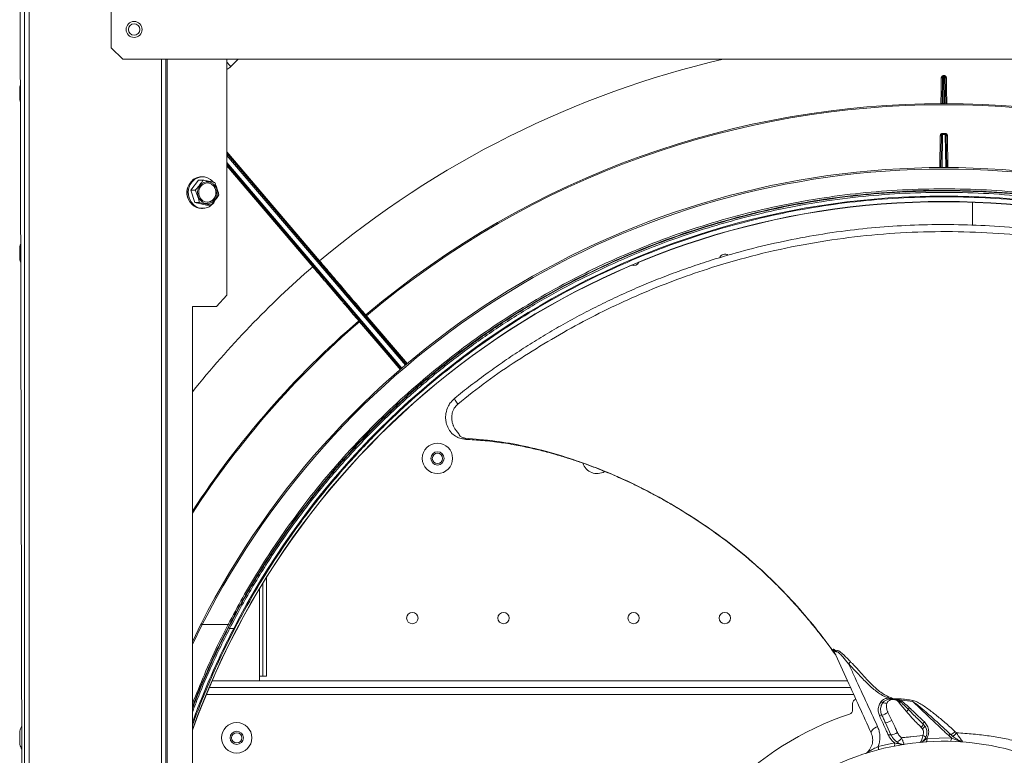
# Model space of a CAD drawing. Header units: millimetres. Extents: x -4829 to 407013, y -34854 to 354532.
# Tile 25 of 75: x 24589 to 25020, y -22969 to -22647. Entities that reach past the tile are written whole.
import ezdxf

# ---------------------------------------------------------------- set-up
doc = ezdxf.new("R2010")
doc.units = ezdxf.units.MM
doc.header["$LTSCALE"] = 15

# ---------------------------------------------------------------- blocks, each defined once
blk = doc.blocks.new('A$Cf38c0126')
at = {"linetype": 'Continuous', "lineweight": 5}
for p, q in [((18136.58, -17216.15), (18136.58, -15472.53)), ((18138.58, -15472.53), (18138.58, -17216.15)), ((18134.58, -16344.34), (18136.58, -17182.72)), ((18174.51, -16344.34), (18174.51, -16364.3)), ((18174.51, -16364.3), (18179.5, -16369.29)), ((18179.5, -16369.29), (18898.1, -16369.29)), ((18196.46, -16369.29), (18196.46, -17181.04)), ((18198.46, -16369.29), (18198.46, -17179.63)), ((18199.04, -17179.23), (18199.04, -16369.29)), ((18225.02, -16369.29), (18225.02, -16472.59)), ((18230.07, -16369.29), (18226.87, -16372.49)), ((18538, -16388.76), (18538.2, -16377.4)), ((18538.7, -16376.83), (18538.49, -16388.76)), ((18538.7, -16376.49), (18538.9, -16376.49)), ((18538.9, -16376.83), (18538.7, -16376.83)), ((18539.11, -16388.76), (18538.9, -16376.83)), ((18539.4, -16377.4), (18539.6, -16388.76)), ((18134.44, -16381.52), (18134.44, -16387.01)), ((18134.46, -16381.37), (18134.46, -16387.16)), ((18537.01, -16416.83), (18537.26, -16402.8)), ((18537.51, -16416.71), (18537.76, -16402.8)), ((18538.26, -16402.29), (18538, -16416.7)), ((18538.26, -16401.8), (18539.35, -16401.8)), ((18539.35, -16402.29), (18538.26, -16402.29)), ((18539.6, -16416.7), (18539.35, -16402.29)), ((18539.85, -16402.8), (18540.09, -16416.71)), ((18540.35, -16402.8), (18540.59, -16416.87)), ((18225.02, -16409.88), (18265.66, -16457.55)), ((18225.02, -16410.64), (18303.6, -16502.81)), ((18303.22, -16503.13), (18225.02, -16411.4)), ((18225.02, -16414.48), (18301.7, -16504.42)), ((18301.32, -16504.75), (18225.02, -16415.25)), ((18262.64, -16460.13), (18225.02, -16416)), ((18212.74, -16422.25), (18209.35, -16426.64)), ((18214.63, -16422.25), (18212.74, -16422.25)), ((18214.48, -16420.76), (18213.94, -16420.76)), ((18209.35, -16426.64), (18211.1, -16432.07)), ((18211.25, -16426.64), (18209.35, -16426.64)), ((18213, -16432.07), (18211.1, -16432.07)), ((18211.1, -16432.07), (18216.23, -16433.11)), ((18213.94, -16434.6), (18214.48, -16434.6)), ((18218.13, -16433.11), (18216.23, -16433.11)), ((18551.32, -16441.98), (18551.32, -16431.9)), ((18134.44, -16451.39), (18134.44, -16456.87)), ((18134.46, -16451.23), (18134.46, -16457.03)), ((18220.5, -16477.58), (18225.02, -16472.59)), ((18220.5, -16477.58), (18210.05, -16477.58)), ((18210.05, -16477.58), (18210.05, -16717.12)), ((18304.45, -16516.17), (18307.82, -16513.13)), ((18324.77, -16517.78), (18324.78, -16517.65)), ((18240.88, -16598.6), (18240.88, -16639.27)), ((18242.38, -16596.18), (18242.38, -16639.27)), ((18239.38, -16639.27), (18239.38, -16601.07)), ((18210.05, -16624.15), (18213.88, -16616.27)), ((18214.32, -16616.67), (18210.05, -16625.43)), ((18225.65, -16616.67), (18214.32, -16616.67)), ((18226.3, -16618.37), (18228.08, -16618.37)), ((18491.14, -16629.4), (18490.57, -16628.16)), ((18496.63, -16641.27), (18218.64, -16641.27)), ((18240.88, -16639.27), (18239.38, -16639.27)), ((18239.38, -16641.27), (18239.38, -16639.27)), ((18242.38, -16639.27), (18240.88, -16639.27)), ((18497.99, -16644.26), (18217.35, -16644.26)), ((18499.36, -16647.26), (18216.09, -16647.26)), ((18519.3, -16649.59), (18520.06, -16650.02)), ((18525.18, -16650.31), (18519.3, -16649.59)), ((18522.43, -16654.72), (18519.31, -16650.88)), ((18498.88, -16651.25), (18498.88, -16654)), ((18514.34, -16655.1), (18516.04, -16658.57)), ((18134.44, -16663.47), (18134.44, -16668.96)), ((18134.46, -16663.32), (18134.46, -16669.12)), ((18513.23, -16659.64), (18515.65, -16664.95)), ((18529.4, -16662.24), (18528.89, -16661.63)), ((18529.79, -16660.23), (18530.54, -16661.12)), ((18543.64, -16663.38), (18544.36, -16664.04)), ((18531.42, -16666.51), (18542.14, -16666.28)), ((18542.14, -16666.28), (18540.96, -16665.27)), ((18542.64, -16665.5), (18541.83, -16664.79)), ((18510.1, -16670.01), (18517.19, -16668.38))]:
    blk.add_line(p, q, dxfattribs=at)
at = {"linetype": 'Continuous', "lineweight": 5, "flags": 128}
for points in [[(18538.2, -16377.4), (18538.19, -16377.43), (18538.16, -16377.46), (18538.11, -16377.48), (18538.05, -16377.51), (18537.98, -16377.52), (18537.89, -16377.54), (18537.8, -16377.54), (18537.7, -16377.54)], [(18538.7, -16376.83), (18538.7, -16376.82), (18538.7, -16376.79), (18538.7, -16376.76), (18538.7, -16376.71), (18538.7, -16376.67), (18538.7, -16376.61), (18538.7, -16376.55), (18538.7, -16376.49)], [(18538.9, -16376.83), (18538.9, -16376.82), (18538.9, -16376.79), (18538.9, -16376.76), (18538.9, -16376.71), (18538.9, -16376.67), (18538.9, -16376.61), (18538.9, -16376.55), (18538.9, -16376.49)], [(18539.4, -16377.4), (18539.41, -16377.43), (18539.44, -16377.46), (18539.49, -16377.48), (18539.55, -16377.51), (18539.63, -16377.52), (18539.71, -16377.54), (18539.8, -16377.54), (18539.9, -16377.54)], [(18134.67, -16380.77), (18134.64, -16380.87), (18134.46, -16381.37)], [(18134.46, -16387.16), (18134.64, -16387.66), (18134.69, -16387.8)], [(18538.26, -16402.29), (18538.26, -16402.26), (18538.26, -16402.23), (18538.26, -16402.18), (18538.26, -16402.12), (18538.26, -16402.05), (18538.26, -16401.97), (18538.26, -16401.89), (18538.26, -16401.8)], [(18539.35, -16402.29), (18539.35, -16402.26), (18539.35, -16402.23), (18539.35, -16402.18), (18539.35, -16402.12), (18539.35, -16402.05), (18539.35, -16401.97), (18539.35, -16401.89), (18539.35, -16401.8)], [(18209.87, -16432.95), (18208.88, -16431.77), (18208.16, -16430.37), (18207.76, -16428.83), (18207.68, -16427.23), (18207.94, -16425.65), (18208.53, -16424.18), (18209.41, -16422.9), (18210.53, -16421.87), (18211.84, -16421.16), (18213.26, -16420.81), (18213.94, -16420.76)], [(18210.42, -16432.95), (18209.43, -16431.77), (18208.71, -16430.37), (18208.3, -16428.83), (18208.23, -16427.23), (18208.49, -16425.65), (18209.08, -16424.18), (18209.96, -16422.9), (18211.08, -16421.87), (18212.39, -16421.16), (18213.8, -16420.81), (18215.26, -16420.82), (18216.67, -16421.2), (18217.97, -16421.93), (18219.08, -16422.97), (18219.17, -16423.08)], [(18219.39, -16424.05), (18218.4, -16423.36), (18217.28, -16422.98), (18216.1, -16422.95), (18214.96, -16423.27), (18213.95, -16423.92), (18213.12, -16424.85), (18212.56, -16425.98), (18212.29, -16427.25), (18212.35, -16428.54), (18212.72, -16429.78), (18213.37, -16430.85), (18214.27, -16431.69), (18215.33, -16432.24), (18216.5, -16432.44), (18217.66, -16432.3), (18218.75, -16431.81), (18219.68, -16431.01), (18220.38, -16429.97), (18220.8, -16428.76), (18220.91, -16427.46), (18220.69, -16426.19), (18220.18, -16425.02), (18219.39, -16424.05)], [(18219.09, -16424.45), (18218.11, -16423.79), (18217.01, -16423.46), (18215.86, -16423.52), (18214.78, -16423.94), (18213.86, -16424.7), (18213.19, -16425.72), (18212.81, -16426.91), (18212.78, -16428.18), (18213.08, -16429.4), (18213.69, -16430.46), (18214.56, -16431.28), (18215.62, -16431.78), (18216.76, -16431.92), (18217.88, -16431.68), (18218.89, -16431.08), (18219.7, -16430.18), (18220.23, -16429.06), (18220.44, -16427.82), (18220.3, -16426.56), (18219.84, -16425.41), (18219.09, -16424.45)], [(18286.17, -16481.59), (18286.82, -16482.35), (18289.41, -16485.39), (18299.76, -16497.54), (18304.07, -16502.59)], [(18301.05, -16505.2), (18294.64, -16497.68), (18283.13, -16484.18)], [(18308.61, -16513.3), (18308.24, -16512.86), (18307.87, -16512.43)], [(18214.32, -16616.67), (18214.23, -16616.62), (18214.13, -16616.57), (18214.05, -16616.51), (18213.98, -16616.45), (18213.93, -16616.4), (18213.89, -16616.35), (18213.87, -16616.3), (18213.88, -16616.27)], [(18228.08, -16618.37), (18228.16, -16618.4), (18228.23, -16618.43), (18228.3, -16618.45), (18228.37, -16618.46), (18228.42, -16618.47), (18228.47, -16618.46), (18228.5, -16618.45), (18228.52, -16618.43)], [(18491.47, -16629.96), (18491.47, -16629.96), (18491.36, -16629.71), (18491.32, -16629.63)], [(18506.99, -16664), (18506.95, -16663.74), (18507.03, -16663.44), (18507.25, -16663.1), (18507.57, -16662.73), (18508.01, -16662.35), (18508.53, -16661.97), (18509.12, -16661.61), (18509.77, -16661.26)], [(18514.53, -16665.09), (18514.72, -16665.01), (18514.91, -16664.94), (18515.09, -16664.89), (18515.26, -16664.86), (18515.4, -16664.85), (18515.52, -16664.86), (18515.6, -16664.9), (18515.65, -16664.95)]]:
    blk.add_lwpolyline(points, dxfattribs=at)
at = {"linetype": 'Continuous', "lineweight": 5}
for centre, radius in [((18184.49, -16356.32), 3.49), ((18184.49, -16356.32), 2.5), ((18317.23, -16543.96), 6.64), ((18317.23, -16543.96), 2.9), ((18317.23, -16543.96), 2.25), ((18306.25, -16613.82), 2.5), ((18346.17, -16613.82), 2.5), ((18403.06, -16613.82), 2.5), ((18442.99, -16613.82), 2.5), ((18229.4, -16666.22), 6.64), ((18229.4, -16666.22), 2.9), ((18229.4, -16666.22), 2.25)]:
    blk.add_circle(centre, radius, dxfattribs=at)
for centre, radius, start, end in [((18140.13, -16459.28), 122.71, 45.0134, 46.2242), ((18134.94, -16381.52), 0.499, 162.1791, 180), ((18134.94, -16387.01), 0.499, 180, 197.8209), ((18538.8, -16781), 392.24, 49.8424, 130.1576), ((18538.8, -16781), 391.75, 49.8431, 130.1569), ((18537.51, -16388.26), 0.499, 270.1883, 359), ((18540.09, -16388.26), 0.499, 181, 269.8117), ((18537.51, -16395.65), 7.16, 268.0033, 271.9967), ((18540.1, -16395.65), 7.16, 268.0033, 271.9967), ((18538.8, -16781), 364.29, 26.8839, 153.1161), ((18538.8, -16781.17), 363.79, 26.8839, 153.1161), ((18214.42, -16427.68), 6.81, 156.627, 203.373), ((18216.36, -16427.06), 3.62, 46.0869, 88.0015), ((18216.01, -16427.65), 4.3, 276.4271, 48.1163), ((18213.97, -16428.7), 5.9, 226.0595, 269.7171), ((18538.8, -16781), 349.42, 19.8067, 160.1933), ((18538.8, -16781), 349.32, 19.7612, 160.2388), ((18214.5, -16428.62), 5.95, 226.6519, 330.7983), ((18134.94, -16451.39), 0.499, 162.1791, 180), ((18146.82, -16455.2), 12.97, 157.4129, 162.1791), ((18134.94, -16456.87), 0.499, 180, 197.8209), ((18146.82, -16453.06), 12.97, 197.8209, 202.8014), ((18442.99, -16457.12), 2.5, 54.3485, 158.1953), ((18259.81, -16456.62), 4.51, 308.9428, 315.0971), ((18262.61, -16454.16), 4.57, 305.8304, 311.9565), ((18403.06, -16457.12), 2.5, 250.5181, 334.9597), ((18285.53, -16480.84), 0.499, 220.4489, 310.1576), ((18281.46, -16476.26), 7.12, 307.4389, 311.4578), ((18538.8, -16781), 392.24, 130.7401, 146.944), ((18538.8, -16781), 391.75, 130.7408, 147.0543), ((18282.49, -16483.43), 0.499, 310.7401, 40.4489), ((18278.58, -16478.65), 7.16, 309.4523, 313.4439), ((18387.09, -16543.96), 6.64, 198.72, 299.3296), ((18225.48, -16617.31), 0.664, 22.1402, 75.2796), ((18226.47, -16617.73), 0.662, 202.1603, 255.4743), ((18490.22, -16628.64), 0.593, 25.0438, 53.5491), ((18493.86, -16630.32), 4.81, 312.976, 328.3023), ((18500.87, -16651.25), 2, 106.4016, 180), ((18503.52, -16660.66), 13.01, 49.0732, 52.8517), ((18510.73, -16660.44), 9.69, 71.5778, 82.2167), ((18508.27, -16646.34), 6.74, 338.3409, 343.2056), ((18511.4, -16648.47), 7.98, 351.9495, 355.3364), ((18513.07, -16643.15), 9.93, 308.9547, 312.635), ((18522.39, -16651.72), 2.89, 143.7865, 154.0629), ((18517.49, -16648.96), 7.81, 350.0264, 353.5066), ((18496.88, -16654), 2, 288.2662, 0), ((18509.76, -16648.44), 8.08, 283.6073, 304.5086), ((18518.08, -16649.55), 6.76, 310.0369, 320.8461), ((18525.3, -16654.67), 2.16, 134.1555, 156.6895), ((18538.8, -16781), 131.74, 108.2662, 164.3159), ((18511.43, -16657.83), 1.55, 81.2288, 121.7458), ((18512.14, -16652.49), 7.22, 278.6184, 302.6757), ((18531.05, -16660.28), 1.25, 126.8701, 177.656), ((18134.94, -16663.47), 0.499, 162.1791, 180), ((18146.82, -16667.29), 12.97, 152.1991, 162.1791), ((18527.01, -16659.43), 2.89, 310.5329, 343.9372), ((18528.24, -16659.92), 2.59, 296.5213, 332.5072), ((18540.57, -16661.3), 3.7, 289.8064, 325.7867), ((18538.8, -16781), 113.28, 57.0998, 159.3931), ((18514.62, -16657.92), 7.11, 278.309, 302.8944), ((18516.87, -16664.68), 3.7, 294.7418, 336.1579), ((18528.28, -16666.2), 2, 275.2384, 309.2049), ((18528.49, -16668.3), 3.33, 43.5406, 70.1882), ((18529.51, -16666.91), 1.95, 326.6801, 11.6619), ((18541.9, -16665.93), 1.14, 93.5365, 144.9149), ((18540.28, -16666.5), 1.88, 318.2348, 6.8449), ((18134.94, -16668.96), 0.499, 180, 197.8209), ((18146.82, -16665.15), 12.97, 197.8209, 208.0256), ((18507.92, -16670.84), 2.34, 346.3517, 20.8837), ((18515.15, -16669.04), 2.15, 339.2835, 17.8835), ((18520.92, -16667.11), 2, 253.7393, 278.9216), ((18503.91, -16671.13), 2, 287.6199, 312.8022)]:
    blk.add_arc(centre, radius, start, end, dxfattribs=at)
for centre, major_axis, ratio, start_param, end_param in [((18538.8, -16783.25), (0, 425.07), 1, 0.229213, 0.697864), ((18221.93, -16367.54), (-1.83, 6.76), 0.998003, 3.334087, 3.661929), ((18538.8, -16778.95), (0, 349.77), 0.99998, 5.189359, 7.377012), ((18541.44, -16781), (-425.07, 0), 1, 5.427735, 5.606435)]:
    blk.add_ellipse(centre, major_axis=major_axis, ratio=ratio, start_param=start_param, end_param=end_param, dxfattribs=at)
for points, knots in [([(18537.51, -16388.76), (18537.52, -16387.7), (18537.59, -16384.13), (18537.65, -16380.26), (18537.7, -16377.54)], [0, 0, 0, 0, 0.297136, 1, 1, 1, 1]), ([(18537.7, -16377.54), (18537.72, -16377.41), (18537.75, -16377.15), (18537.96, -16376.8), (18538.26, -16376.57), (18538.53, -16376.49), (18538.67, -16376.49), (18538.7, -16376.49)], [0, 0, 0, 0, 0.253469, 0.507119, 0.74106, 0.94719, 1, 1, 1, 1]), ([(18538.7, -16376.83), (18538.68, -16376.83), (18538.62, -16376.84), (18538.55, -16376.86), (18538.44, -16376.91), (18538.32, -16377.01), (18538.22, -16377.19), (18538.21, -16377.33), (18538.2, -16377.4)], [0, 0, 0, 0, 0.045999, 0.207564, 0.230168, 0.455911, 0.721702, 1, 1, 1, 1]), ([(18538.9, -16376.49), (18539.01, -16376.5), (18539.21, -16376.52), (18539.49, -16376.67), (18539.72, -16376.91), (18539.87, -16377.21), (18539.89, -16377.43), (18539.9, -16377.54)], [0, 0, 0, 0, 0.187686, 0.375362, 0.571478, 0.787967, 1, 1, 1, 1]), ([(18539.4, -16377.4), (18539.4, -16377.34), (18539.39, -16377.22), (18539.31, -16377.06), (18539.2, -16376.94), (18539.07, -16376.86), (18538.97, -16376.83), (18538.91, -16376.83), (18538.9, -16376.83)], [0, 0, 0, 0, 0.233339, 0.463576, 0.659894, 0.834495, 0.965596, 1, 1, 1, 1]), ([(18539.9, -16377.54), (18539.95, -16380.1), (18540.01, -16383.96), (18540.07, -16387.54), (18540.1, -16388.76)], [0, 0, 0, 0, 0.660649, 1, 1, 1, 1]), ([(18537.26, -16402.8), (18537.27, -16402.69), (18537.3, -16402.46), (18537.48, -16402.15), (18537.74, -16401.93), (18538.02, -16401.82), (18538.19, -16401.81), (18538.26, -16401.8)], [0, 0, 0, 0, 0.222002, 0.444066, 0.664234, 0.880609, 1, 1, 1, 1]), ([(18538.26, -16402.29), (18538.22, -16402.29), (18538.14, -16402.29), (18538, -16402.35), (18537.87, -16402.47), (18537.78, -16402.62), (18537.76, -16402.74), (18537.76, -16402.8)], [0, 0, 0, 0, 0.1163764, 0.3286579, 0.5480272, 0.7729054, 1, 1, 1, 1]), ([(18539.35, -16401.8), (18539.46, -16401.81), (18539.68, -16401.84), (18539.97, -16402.01), (18540.2, -16402.26), (18540.32, -16402.54), (18540.34, -16402.73), (18540.35, -16402.8)], [0, 0, 0, 0, 0.212326, 0.424591, 0.6386, 0.856256, 1, 1, 1, 1]), ([(18539.85, -16402.8), (18539.84, -16402.76), (18539.84, -16402.67), (18539.77, -16402.52), (18539.66, -16402.39), (18539.51, -16402.3), (18539.4, -16402.29), (18539.35, -16402.29)], [0, 0, 0, 0, 0.14718, 0.368632, 0.583301, 0.792787, 1, 1, 1, 1]), ([(18211.25, -16426.64), (18211.33, -16426.56), (18211.68, -16426.24), (18212.33, -16425.48), (18213.27, -16424.28), (18214.13, -16423.16), (18214.55, -16422.44), (18214.62, -16422.28), (18214.63, -16422.25)], [0, 0, 0, 0, 0.06155, 0.243707, 0.500211, 0.869728, 0.981544, 1, 1, 1, 1]), ([(18214.63, -16422.25), (18214.85, -16422.29), (18215.48, -16422.39), (18216.49, -16422.59), (18217.72, -16422.84), (18218.94, -16423.08), (18219.54, -16423.24), (18219.77, -16423.3)], [0, 0, 0, 0, 0.11133, 0.325263, 0.540878, 0.820921, 1, 1, 1, 1]), ([(18213, -16432.07), (18212.98, -16431.88), (18212.92, -16431.34), (18212.64, -16430.32), (18212.21, -16429.02), (18211.81, -16427.74), (18211.4, -16426.95), (18211.25, -16426.64)], [0, 0, 0, 0, 0.1113337, 0.3252663, 0.5408806, 0.8209306, 1, 1, 1, 1]), ([(18219.77, -16423.3), (18219.87, -16423.48), (18220.16, -16424.03), (18220.54, -16425.04), (18220.95, -16426.35), (18221.37, -16427.63), (18221.48, -16428.42), (18221.52, -16428.72)], [0, 0, 0, 0, 0.111333, 0.325266, 0.540884, 0.820932, 1, 1, 1, 1]), ([(18225.65, -16616.67), (18227.75, -16612.71), (18231.95, -16604.79), (18238.83, -16593.23), (18246.11, -16581.92), (18254.62, -16569.77), (18264.52, -16556.87), (18275.99, -16543.39), (18288.15, -16530.47), (18301, -16518.13), (18314.49, -16506.43), (18328.6, -16495.38), (18343.3, -16485.04), (18358.56, -16475.43), (18373.01, -16467.33), (18386.48, -16460.56), (18400.22, -16454.3), (18415.7, -16448.08), (18432.95, -16442.15), (18450.53, -16437.11), (18468.37, -16433), (18486.43, -16429.8), (18504.65, -16427.55), (18522.98, -16426.25), (18541.35, -16425.9), (18559.74, -16426.51), (18578.08, -16428.09), (18596.33, -16430.61), (18612.98, -16433.81), (18628.04, -16437.43), (18643.05, -16441.68), (18659.33, -16447.12), (18676.72, -16453.97), (18693.83, -16461.78), (18710.58, -16470.54), (18726.91, -16480.23), (18742.81, -16490.86), (18758.21, -16502.42), (18773.04, -16514.88), (18787.23, -16528.2), (18800.73, -16542.35), (18813.47, -16557.31), (18825.55, -16573.17), (18836.84, -16589.94), (18845.59, -16604.62), (18850.37, -16613.66), (18851.95, -16616.67)], [0, 0, 0, 0, 0.017944, 0.035888, 0.053733, 0.071578, 0.094906, 0.118247, 0.141574, 0.164901, 0.188243, 0.211569, 0.234901, 0.258249, 0.28158, 0.299029, 0.316479, 0.339817, 0.363172, 0.386509, 0.40985, 0.433208, 0.456548, 0.479889, 0.503248, 0.52659, 0.550015, 0.573459, 0.596884, 0.614795, 0.632706, 0.65666, 0.680633, 0.704588, 0.729132, 0.753694, 0.778238, 0.803505, 0.828792, 0.85406, 0.879957, 0.905874, 0.931772, 0.959073, 0.986375, 1, 1, 1, 1]), ([(18225.86, -16617.98), (18227.44, -16614.97), (18232.19, -16605.91), (18240.92, -16591.19), (18252.18, -16574.38), (18264.21, -16558.51), (18276.9, -16543.55), (18290.35, -16529.39), (18304.49, -16516.07), (18319.26, -16503.6), (18334.61, -16492.03), (18350.46, -16481.38), (18366.74, -16471.67), (18383.45, -16462.89), (18400.5, -16455.07), (18417.85, -16448.19), (18434.09, -16442.73), (18449.06, -16438.46), (18464.09, -16434.82), (18480.7, -16431.59), (18498.91, -16429.03), (18517.21, -16427.42), (18535.56, -16426.78), (18553.9, -16427.09), (18572.19, -16428.35), (18590.38, -16430.56), (18608.41, -16433.72), (18626.22, -16437.79), (18643.77, -16442.78), (18661.01, -16448.66), (18676.47, -16454.84), (18690.2, -16461.07), (18703.65, -16467.8), (18718.09, -16475.85), (18733.34, -16485.42), (18748.03, -16495.71), (18762.14, -16506.71), (18775.62, -16518.37), (18788.53, -16530.71), (18800.81, -16543.72), (18812.43, -16557.36), (18823.4, -16571.64), (18833.65, -16586.54), (18843.23, -16601.99), (18848.91, -16612.65), (18851.74, -16617.98)], [0, 0, 0, 0, 0.013637, 0.040964, 0.06829, 0.094132, 0.119992, 0.145832, 0.171048, 0.196282, 0.221496, 0.245988, 0.270499, 0.29499, 0.318893, 0.342814, 0.366716, 0.384588, 0.40246, 0.425831, 0.449221, 0.472592, 0.495877, 0.51918, 0.542465, 0.565748, 0.58905, 0.612334, 0.635614, 0.658912, 0.682193, 0.6996, 0.717007, 0.74028, 0.76357, 0.786844, 0.810112, 0.833396, 0.856665, 0.880274, 0.903899, 0.927509, 0.951667, 0.975841, 1, 1, 1, 1]), ([(18851.51, -16617.06), (18849.92, -16614.05), (18845.16, -16605.03), (18836.42, -16590.37), (18825.14, -16573.63), (18813.08, -16557.79), (18800.35, -16542.85), (18786.87, -16528.72), (18772.7, -16515.42), (18757.89, -16502.98), (18742.52, -16491.44), (18726.64, -16480.82), (18710.33, -16471.14), (18693.6, -16462.39), (18676.52, -16454.6), (18659.15, -16447.76), (18642.9, -16442.33), (18627.91, -16438.09), (18612.87, -16434.47), (18596.25, -16431.28), (18578.03, -16428.75), (18559.71, -16427.18), (18541.35, -16426.57), (18523, -16426.92), (18504.7, -16428.21), (18486.51, -16430.46), (18468.48, -16433.65), (18450.66, -16437.77), (18433.11, -16442.8), (18415.87, -16448.71), (18400.42, -16454.92), (18386.7, -16461.18), (18373.25, -16467.94), (18358.82, -16476.03), (18343.58, -16485.62), (18328.9, -16495.95), (18314.81, -16506.98), (18301.34, -16518.67), (18288.51, -16530.98), (18276.36, -16543.89), (18264.92, -16557.35), (18255.03, -16570.23), (18246.53, -16582.36), (18239.26, -16593.66), (18232.39, -16605.2), (18228.19, -16613.11), (18226.09, -16617.06)], [0, 0, 0, 0, 0.0136261, 0.04093, 0.0682334, 0.0941325, 0.1200506, 0.1459487, 0.1712172, 0.1965048, 0.2217724, 0.2463162, 0.2708784, 0.2954214, 0.3193757, 0.3433482, 0.3673019, 0.3852116, 0.4031213, 0.4265457, 0.449988, 0.4734121, 0.4967519, 0.5201097, 0.5434495, 0.5667884, 0.5901452, 0.6134844, 0.6368209, 0.6601749, 0.6835119, 0.700961, 0.7184102, 0.7417412, 0.7650886, 0.7884203, 0.8117472, 0.8350896, 0.8584172, 0.8817451, 0.9050876, 0.9284162, 0.9462626, 0.9641091, 0.9820545, 1, 1, 1, 1]), ([(18221.52, -16428.72), (18221.48, -16428.81), (18221.33, -16429.13), (18220.82, -16429.88), (18219.9, -16431.08), (18219.03, -16432.2), (18218.34, -16432.92), (18218.16, -16433.09), (18218.13, -16433.11)], [0, 0, 0, 0, 0.061552, 0.243708, 0.500214, 0.869731, 0.981553, 1, 1, 1, 1]), ([(18851.3, -16618.37), (18848.46, -16613.05), (18842.79, -16602.41), (18833.23, -16586.98), (18822.99, -16572.1), (18812.04, -16557.84), (18800.43, -16544.22), (18788.17, -16531.23), (18775.29, -16518.9), (18761.82, -16507.26), (18747.73, -16496.28), (18733.06, -16486), (18717.83, -16476.45), (18703.41, -16468.41), (18689.98, -16461.68), (18676.27, -16455.47), (18660.83, -16449.3), (18643.62, -16443.43), (18626.1, -16438.44), (18608.31, -16434.37), (18590.3, -16431.23), (18572.14, -16429.01), (18553.88, -16427.76), (18535.57, -16427.45), (18517.24, -16428.09), (18498.96, -16429.7), (18480.78, -16432.25), (18464.19, -16435.48), (18449.19, -16439.11), (18434.24, -16443.38), (18418.02, -16448.83), (18400.7, -16455.69), (18383.67, -16463.51), (18366.99, -16472.27), (18350.73, -16481.97), (18334.9, -16492.6), (18319.58, -16504.16), (18304.82, -16516.61), (18290.7, -16529.91), (18277.28, -16544.05), (18264.61, -16558.98), (18252.59, -16574.84), (18241.34, -16591.62), (18232.63, -16606.32), (18227.88, -16615.36), (18226.3, -16618.37)], [0, 0, 0, 0, 0.024161, 0.048336, 0.072496, 0.096108, 0.119734, 0.143344, 0.166614, 0.189898, 0.213166, 0.23644, 0.25973, 0.283003, 0.30041, 0.317816, 0.341096, 0.364393, 0.387673, 0.410955, 0.434256, 0.457538, 0.480821, 0.504123, 0.527406, 0.550776, 0.574164, 0.597535, 0.615406, 0.633276, 0.657178, 0.681098, 0.705, 0.729491, 0.754001, 0.778493, 0.803708, 0.828943, 0.854159, 0.88, 0.905862, 0.931704, 0.959033, 0.986362, 1, 1, 1, 1]), ([(18849.08, -16618.43), (18848.94, -16618.15), (18848.21, -16616.75), (18845.11, -16610.86), (18838.66, -16599.41), (18828.66, -16583.57), (18816.7, -16566.89), (18803.98, -16551.18), (18790.56, -16536.45), (18776.52, -16522.69), (18761.67, -16509.67), (18746.06, -16497.46), (18729.76, -16486.13), (18712.89, -16475.77), (18695.45, -16466.42), (18677.51, -16458.07), (18659.04, -16450.71), (18640.15, -16444.38), (18620.93, -16439.12), (18601.79, -16435.05), (18582.77, -16432.13), (18563.94, -16430.27), (18544.98, -16429.43), (18526.01, -16429.6), (18507.12, -16430.79), (18488.5, -16432.98), (18470.21, -16436.15), (18452.25, -16440.26), (18434.54, -16445.3), (18417.14, -16451.24), (18400.14, -16458.05), (18383.5, -16465.75), (18367.26, -16474.36), (18351.43, -16483.86), (18336.15, -16494.15), (18321.47, -16505.19), (18307.45, -16516.92), (18294, -16529.43), (18281.17, -16542.72), (18268.98, -16556.78), (18257.57, -16571.44), (18246.99, -16586.63), (18237.2, -16602.26), (18231.41, -16613.05), (18228.52, -16618.43)], [0, 0, 0, 0, 0.00128, 0.006401, 0.02689, 0.054326, 0.081784, 0.109219, 0.135151, 0.161168, 0.187225, 0.213279, 0.239287, 0.265213, 0.290807, 0.316493, 0.342223, 0.36795, 0.39363, 0.41922, 0.443436, 0.467732, 0.492068, 0.516405, 0.5407, 0.564915, 0.588548, 0.612252, 0.635993, 0.659736, 0.683444, 0.707079, 0.731093, 0.755175, 0.779293, 0.803414, 0.827502, 0.85152, 0.876209, 0.900964, 0.925754, 0.950546, 0.975307, 1, 1, 1, 1]), ([(18218.13, -16433.11), (18218, -16433.08), (18217.6, -16432.97), (18216.68, -16432.77), (18215.44, -16432.52), (18214.24, -16432.28), (18213.35, -16432.13), (18213, -16432.07)], [0, 0, 0, 0, 0.111331, 0.325256, 0.540876, 0.82093, 1, 1, 1, 1]), ([(18324.78, -16517.65), (18327.09, -16515.8), (18331.88, -16511.97), (18339.17, -16506.54), (18346.59, -16501.29), (18353.99, -16496.35), (18361.54, -16491.59), (18369.29, -16486.98), (18377.26, -16482.53), (18385.39, -16478.26), (18393.75, -16474.17), (18402.17, -16470.33), (18410.71, -16466.71), (18419.3, -16463.35), (18428.08, -16460.18), (18438.81, -16456.64), (18451.62, -16452.92), (18466.62, -16449.3), (18482.06, -16446.31), (18497.46, -16444.06), (18512.78, -16442.54), (18527.93, -16441.71), (18543.33, -16441.57), (18559.45, -16442.15), (18576.26, -16443.58), (18593.55, -16445.95), (18610.63, -16449.19), (18627.35, -16453.26), (18643.74, -16458.14), (18659.72, -16463.78), (18676.2, -16470.54), (18692.97, -16478.49), (18709.88, -16487.73), (18726.03, -16497.77), (18741.36, -16508.54), (18755.91, -16519.93), (18764.84, -16527.95), (18769.31, -16531.96)], [0, 0, 0, 0, 0.017261, 0.03572, 0.052918, 0.070209, 0.087605, 0.105121, 0.123004, 0.141113, 0.159017, 0.177649, 0.195559, 0.213745, 0.232179, 0.250864, 0.280898, 0.31166, 0.343156, 0.375394, 0.40559, 0.43635, 0.467679, 0.49958, 0.535136, 0.571385, 0.607331, 0.642978, 0.678588, 0.714473, 0.749903, 0.791841, 0.833489, 0.874953, 0.916806, 0.958408, 1, 1, 1, 1]), ([(18767.31, -16532.69), (18762.83, -16528.72), (18753.88, -16520.78), (18739.32, -16509.56), (18723.98, -16498.96), (18707.82, -16489.11), (18690.92, -16480.08), (18673.34, -16471.95), (18655.15, -16464.78), (18636.41, -16458.63), (18617.22, -16453.55), (18597.65, -16449.57), (18577.79, -16446.73), (18557.72, -16445.05), (18537.56, -16444.56), (18517.38, -16445.26), (18497.25, -16447.17), (18477.15, -16450.29), (18457.08, -16454.66), (18438.8, -16459.84), (18422.35, -16465.47), (18407.73, -16471.25), (18393.34, -16477.75), (18379.22, -16484.95), (18365.43, -16492.8), (18351.92, -16501.19), (18338.66, -16510.17), (18330.32, -16516.86), (18326.14, -16520.2)], [0, 0, 0, 0, 0.041863, 0.083651, 0.125486, 0.167323, 0.209075, 0.250871, 0.292662, 0.33437, 0.376127, 0.417868, 0.459536, 0.501264, 0.542839, 0.584149, 0.625335, 0.666541, 0.707918, 0.749602, 0.780859, 0.812081, 0.843346, 0.874664, 0.905928, 0.937193, 0.968554, 1, 1, 1, 1]), ([(18282.77, -16483.73), (18281.2, -16481.89), (18279.12, -16479.45), (18275.92, -16475.69), (18273.27, -16472.59), (18269.9, -16468.63), (18266.35, -16464.48), (18263.88, -16461.58), (18262.64, -16460.13)], [0, 0, 0, 0, 0.249733, 0.328765, 0.487305, 0.645846, 0.822924, 1, 1, 1, 1]), ([(18265.66, -16457.55), (18267.4, -16459.6), (18270.89, -16463.69), (18276.04, -16469.73), (18281.06, -16475.62), (18284.21, -16479.31), (18285.79, -16481.16)], [0, 0, 0, 0, 0.249802, 0.500399, 0.750199, 1, 1, 1, 1]), ([(18285.85, -16481.22), (18285.85, -16481.22), (18285.86, -16481.23), (18285.92, -16481.3), (18286, -16481.39), (18286.09, -16481.5), (18286.15, -16481.56), (18286.17, -16481.59)], [0, 0, 0, 0, 0.217043, 0.434164, 0.651318, 0.86841, 1, 1, 1, 1]), ([(18283.13, -16484.18), (18283.11, -16484.15), (18283.05, -16484.09), (18282.96, -16483.98), (18282.88, -16483.88), (18282.82, -16483.82), (18282.82, -16483.81), (18282.81, -16483.81)], [0, 0, 0, 0, 0.13161, 0.34869, 0.565831, 0.782954, 1, 1, 1, 1]), ([(18324.74, -16517.75), (18324.19, -16518.25), (18323.14, -16519.21), (18321.74, -16521.41), (18320.85, -16524.05), (18320.76, -16526.79), (18321.23, -16529.24), (18321.93, -16530.86), (18322.69, -16532), (18323.49, -16533.01), (18324.78, -16534.11), (18326.35, -16534.91), (18327.88, -16535.37), (18328.97, -16535.49), (18329.63, -16535.57)], [0, 0, 0, 0, 0.094782, 0.180211, 0.326199, 0.437909, 0.518776, 0.637018, 0.656463, 0.69197, 0.79885, 0.862773, 0.916519, 1, 1, 1, 1]), ([(18326.14, -16520.2), (18325.59, -16520.76), (18324.5, -16521.87), (18323.63, -16524.05), (18323.38, -16526.21), (18323.62, -16527.86), (18323.94, -16528.93), (18324.16, -16529.49), (18324.32, -16529.98), (18324.65, -16530.68), (18325.38, -16531.72), (18326.2, -16532.61), (18326.64, -16533.27), (18326.77, -16533.52), (18326.85, -16533.82), (18327.01, -16534.1), (18327.34, -16534.45), (18328.06, -16534.86), (18328.82, -16535.02), (18329.29, -16535.11)], [0, 0, 0, 0, 0.1277182, 0.2530484, 0.3720082, 0.4776251, 0.5214719, 0.5534457, 0.575374, 0.6054182, 0.6785778, 0.7821816, 0.7998476, 0.8115023, 0.8311571, 0.8576596, 0.8745064, 0.9223244, 1, 1, 1, 1]), ([(18326.14, -16520.2), (18325.91, -16519.9), (18325.45, -16519.27), (18324.98, -16518.47), (18324.73, -16517.94), (18324.76, -16517.82), (18324.77, -16517.78)], [0, 0, 0, 0, 0.275336, 0.567334, 0.859337, 1, 1, 1, 1]), ([(18329.29, -16535.11), (18333.64, -16535.48), (18342.31, -16536.2), (18355.12, -16538.43), (18367.58, -16541.55), (18379.58, -16545.37), (18392.3, -16550.18), (18405.57, -16556.24), (18419.35, -16563.73), (18432.5, -16571.9), (18444.89, -16580.76), (18456.45, -16590.27), (18467.11, -16600.4), (18476.92, -16611.08), (18484.85, -16620.81), (18489.41, -16627.03), (18491.14, -16629.4)], [0, 0, 0, 0, 0.066472, 0.132616, 0.198245, 0.262939, 0.326351, 0.409542, 0.491415, 0.572072, 0.651304, 0.728955, 0.805111, 0.880163, 0.954462, 1, 1, 1, 1]), ([(18329.29, -16535.11), (18329.31, -16535.23), (18329.37, -16535.44), (18329.49, -16535.59), (18329.6, -16535.59), (18329.65, -16535.6)], [0, 0, 0, 0, 0.3868313, 0.7533708, 1, 1, 1, 1]), ([(18329.65, -16535.63), (18332.12, -16535.79), (18337.32, -16536.11), (18344.98, -16537), (18352.38, -16538.23), (18359.02, -16539.64), (18364.47, -16540.99), (18368.76, -16542.18), (18371.95, -16543.13), (18374.58, -16543.95), (18377.02, -16544.74), (18380.17, -16545.8), (18384.45, -16547.33), (18389.69, -16549.35), (18395.15, -16551.63), (18400.5, -16554.04), (18405.69, -16556.55), (18410.75, -16559.15), (18415.69, -16561.84), (18423.15, -16566.12), (18432.99, -16572.31), (18444.99, -16580.94), (18454.87, -16589.11), (18462.87, -16596.51), (18468.97, -16602.64), (18473.54, -16607.6), (18476.74, -16611.25), (18478.98, -16613.87), (18481.6, -16617.02), (18484.69, -16620.89), (18488.02, -16625.23), (18490.26, -16628.31), (18491.36, -16629.83)], [0, 0, 0, 0, 0.037775, 0.079554, 0.117831, 0.152586, 0.183476, 0.203986, 0.221077, 0.234781, 0.246387, 0.260637, 0.28612, 0.316833, 0.347866, 0.37842, 0.408532, 0.438236, 0.467613, 0.496696, 0.572811, 0.649125, 0.727038, 0.772217, 0.818398, 0.861413, 0.877061, 0.893806, 0.915002, 0.9407, 0.970877, 1, 1, 1, 1]), ([(18210.05, -16651.23), (18211.76, -16646.99), (18215.23, -16638.37), (18220.5, -16626.87), (18224.11, -16619.72), (18225.65, -16616.67)], [0, 0, 0, 0, 0.35623, 0.725095, 1, 1, 1, 1]), ([(18226.09, -16617.06), (18224.55, -16620.1), (18220.94, -16627.21), (18215.67, -16638.86), (18211.87, -16647.74), (18210.14, -16652.45), (18210.05, -16652.7)], [0, 0, 0, 0, 0.265958, 0.622763, 0.979961, 1, 1, 1, 1]), ([(18210.05, -16653.45), (18210.58, -16652.03), (18212.76, -16646.15), (18216.58, -16637.33), (18221.34, -16626.93), (18224.35, -16620.97), (18225.86, -16617.98)], [0, 0, 0, 0, 0.114389, 0.47504, 0.737213, 1, 1, 1, 1]), ([(18226.3, -16618.37), (18224.8, -16621.35), (18221.8, -16627.29), (18217.04, -16637.65), (18213.06, -16646.84), (18210.73, -16653.11), (18210.05, -16654.94)], [0, 0, 0, 0, 0.254292, 0.507973, 0.856892, 1, 1, 1, 1]), ([(18210.05, -16659.35), (18210.95, -16656.89), (18213.3, -16650.49), (18217.52, -16640.44), (18222.6, -16629.19), (18226.25, -16621.98), (18228.08, -16618.37)], [0, 0, 0, 0, 0.172267, 0.448074, 0.724151, 1, 1, 1, 1]), ([(18228.52, -16618.43), (18226.76, -16621.92), (18223.24, -16628.89), (18218.32, -16639.75), (18213.87, -16650.33), (18211.26, -16657.41), (18210.05, -16660.69)], [0, 0, 0, 0, 0.258895, 0.51799, 0.776849, 1, 1, 1, 1]), ([(18490.57, -16628.16), (18490.52, -16628.04), (18490.42, -16627.8), (18490.32, -16627.53), (18490.4, -16627.39), (18490.31, -16627.37), (18490.42, -16627.37), (18490.42, -16627.37)], [0, 0, 0, 0, 0.285279, 0.56421, 0.808148, 0.999991, 1, 1, 1, 1]), ([(18490.42, -16627.37), (18490.42, -16627.37), (18490.42, -16627.37), (18490.5, -16627.36), (18490.58, -16627.43), (18490.75, -16627.57), (18490.81, -16627.6), (18490.9, -16627.69), (18490.9, -16627.69)], [0, 0, 0, 0, 0.000101, 0.080714, 0.577708, 0.670727, 0.999964, 1, 1, 1, 1]), ([(18497.14, -16633.84), (18497.09, -16633.78), (18496.85, -16633.46), (18495.83, -16632.17), (18494.38, -16630.54), (18493.04, -16629.11), (18492.37, -16628.56), (18492.1, -16628.52), (18491.88, -16628.55), (18491.61, -16628.59), (18491.23, -16628.37), (18490.89, -16628.04), (18490.66, -16627.8), (18490.58, -16627.75), (18490.55, -16627.76), (18490.54, -16627.8), (18490.56, -16627.88), (18490.59, -16627.98), (18490.65, -16628.16), (18490.71, -16628.28), (18490.76, -16628.39)], [0, 0, 0, 0, 0.020527, 0.102424, 0.426095, 0.591293, 0.640035, 0.675399, 0.682486, 0.721046, 0.787183, 0.852839, 0.900719, 0.91705, 0.922912, 0.936368, 0.94385, 0.964388, 0.969937, 1, 1, 1, 1]), ([(18506.99, -16664), (18503.53, -16656.41), (18498.13, -16644.56), (18492.71, -16632.67), (18490.76, -16628.39)], [0, 0, 0, 0, 0.6401591, 1, 1, 1, 1]), ([(18490.9, -16627.69), (18490.9, -16627.69), (18490.99, -16627.79), (18491.07, -16627.81), (18491.27, -16628), (18491.3, -16628), (18491.3, -16628)], [0, 0, 0, 0, 0.000058, 0.558292, 0.999829, 1, 1, 1, 1]), ([(18491.3, -16628), (18491.3, -16628), (18491.4, -16628.08), (18491.53, -16628.1), (18491.62, -16628.13), (18491.69, -16628.13), (18491.69, -16628.13)], [0, 0, 0, 0, 0.000073, 0.642991, 0.999934, 1, 1, 1, 1]), ([(18491.69, -16628.13), (18491.69, -16628.13), (18491.71, -16628.13), (18491.87, -16628.09), (18491.95, -16628.14), (18492.03, -16628.08), (18492.03, -16628.08)], [0, 0, 0, 0, 0.000242, 0.426357, 0.999902, 1, 1, 1, 1]), ([(18492.03, -16628.08), (18492.03, -16628.08), (18492.16, -16628.08), (18492.35, -16628.02), (18492.56, -16628.18), (18492.8, -16628.18), (18492.8, -16628.18)], [0, 0, 0, 0, 0.000033, 0.351487, 0.99996, 1, 1, 1, 1]), ([(18492.8, -16628.18), (18492.8, -16628.18), (18492.82, -16628.2), (18493, -16628.24), (18493.17, -16628.4), (18493.37, -16628.55), (18493.37, -16628.55)], [0, 0, 0, 0, 0.000061, 0.083677, 0.999939, 1, 1, 1, 1]), ([(18493.37, -16628.55), (18493.37, -16628.55), (18493.48, -16628.64), (18493.84, -16629), (18494.16, -16629.22), (18494.16, -16629.22)], [0, 0, 0, 0, 0.00011, 0.999957, 1, 1, 1, 1]), ([(18494.16, -16629.22), (18494.16, -16629.22), (18494.18, -16629.24), (18495.45, -16630.39), (18496.4, -16631.25), (18497.62, -16632.49), (18497.9, -16632.79), (18497.95, -16632.85)], [0, 0, 0, 0, 0.000023, 0.040984, 0.769955, 0.953981, 1, 1, 1, 1]), ([(18491.36, -16629.8), (18491.36, -16629.8), (18491.36, -16629.81), (18491.37, -16629.82), (18491.35, -16629.79), (18491.33, -16629.74), (18491.26, -16629.61), (18491.19, -16629.51), (18491.14, -16629.4), (18491.14, -16629.4)], [0, 0, 0, 0, 0.009106, 0.176904, 0.272061, 0.458439, 0.544375, 0.999919, 1, 1, 1, 1]), ([(18497.95, -16632.85), (18498.23, -16633.14), (18498.51, -16633.44), (18499.69, -16634.69), (18501.77, -16636.94), (18504.96, -16640.55), (18508.63, -16644.27), (18511.9, -16646.93), (18514.1, -16647.99), (18514.73, -16648.29)], [0, 0, 0, 0, 0.0525, 0.054013, 0.226378, 0.455153, 0.683767, 0.910605, 1, 1, 1, 1]), ([(18497.14, -16633.84), (18497.87, -16635.41), (18502.1, -16644.56), (18506.3, -16653.7), (18509.77, -16661.26)], [0, 0, 0, 0, 0.171673, 1, 1, 1, 1]), ([(18514.54, -16648.83), (18513.87, -16648.56), (18511.57, -16647.61), (18508.12, -16645.07), (18504.28, -16641.46), (18500.98, -16637.92), (18498.66, -16635.45), (18497.48, -16634.2), (18497.2, -16633.9), (18497.14, -16633.84)], [0, 0, 0, 0, 0.092023, 0.318946, 0.547879, 0.776965, 0.9469, 0.989381, 1, 1, 1, 1]), ([(18510.61, -16656.51), (18510.39, -16655.85), (18509.94, -16654.54), (18510.17, -16652.41), (18510.82, -16651.01), (18511.31, -16650.38), (18511.38, -16650.3)], [0, 0, 0, 0, 0.322068, 0.644535, 0.951967, 1, 1, 1, 1]), ([(18511.66, -16656.3), (18511.57, -16656.07), (18511.19, -16655.18), (18511.03, -16653.56), (18511.43, -16651.91), (18511.89, -16651.1), (18512.04, -16650.84)], [0, 0, 0, 0, 0.131676, 0.52105, 0.840994, 1, 1, 1, 1]), ([(18511.38, -16650.3), (18511.42, -16650.24), (18511.7, -16649.91), (18512.43, -16649.36), (18513.49, -16648.95), (18514.24, -16648.86), (18514.54, -16648.83)], [0, 0, 0, 0, 0.060241, 0.354567, 0.750029, 1, 1, 1, 1]), ([(18512.04, -16650.84), (18512.24, -16650.62), (18512.74, -16650.07), (18513.71, -16649.59), (18514.73, -16649.31), (18515.5, -16649.23), (18516.12, -16649.24), (18516.5, -16649.26), (18517.04, -16649.32), (18517.72, -16649.44), (18518.77, -16649.75), (18519.41, -16650.2), (18519.8, -16650.46)], [0, 0, 0, 0, 0.100507, 0.25576, 0.365885, 0.475891, 0.530762, 0.58563, 0.613055, 0.7229, 0.832894, 1, 1, 1, 1]), ([(18519.31, -16650.88), (18518.97, -16650.51), (18518.5, -16650), (18517.76, -16649.62), (18517.36, -16649.48), (18516.82, -16649.36), (18516, -16649.37), (18514.95, -16649.75), (18514.21, -16650.4), (18513.87, -16650.95), (18513.81, -16651.19), (18513.79, -16651.24)], [0, 0, 0, 0, 0.216185, 0.299407, 0.360269, 0.401801, 0.541905, 0.718102, 0.893082, 0.975389, 1, 1, 1, 1]), ([(18519.3, -16649.59), (18518.91, -16649.5), (18518.16, -16649.32), (18516.55, -16649.22), (18515.36, -16648.99), (18514.54, -16648.83)], [0, 0, 0, 0, 0.249517, 0.481348, 1, 1, 1, 1]), ([(18514.73, -16648.29), (18515.09, -16648.45), (18515.46, -16648.61), (18516.12, -16648.9), (18516.78, -16649.19), (18517.99, -16649.15), (18518.87, -16649.13), (18519.35, -16649.12)], [0, 0, 0, 0, 0.251753, 0.25512, 0.450739, 0.696489, 1, 1, 1, 1]), ([(18519.35, -16649.12), (18520.34, -16649.23), (18522.31, -16649.43), (18524.27, -16649.71), (18525.25, -16649.84)], [0, 0, 0, 0, 0.4997388, 1, 1, 1, 1]), ([(18519.8, -16650.46), (18520.17, -16650.79), (18521.39, -16651.86), (18522.53, -16653.02), (18523.32, -16653.82)], [0, 0, 0, 0, 0.305989, 1, 1, 1, 1]), ([(18520.06, -16650.02), (18520.46, -16650.3), (18521.78, -16651.26), (18522.97, -16652.36), (18523.8, -16653.12)], [0, 0, 0, 0, 0.301847, 1, 1, 1, 1]), ([(18540.96, -16665.27), (18540.51, -16664.84), (18538.23, -16662.68), (18532.97, -16657.69), (18528.17, -16653.14), (18525.18, -16650.31)], [0, 0, 0, 0, 0.0866372, 0.4331869, 1, 1, 1, 1]), ([(18541.83, -16664.79), (18540.45, -16663.49), (18536.65, -16659.93), (18531.58, -16655.5), (18527.47, -16651.89), (18525.7, -16650.67), (18525.18, -16650.31)], [0, 0, 0, 0, 0.25758, 0.706832, 0.913748, 1, 1, 1, 1]), ([(18525.25, -16649.84), (18525.59, -16649.92), (18526.27, -16650.08), (18528.31, -16651.13), (18531.37, -16653.1), (18535.29, -16656.21), (18539.48, -16659.6), (18542.19, -16662.07), (18543.64, -16663.38)], [0, 0, 0, 0, 0.045534, 0.091507, 0.299712, 0.521903, 0.744225, 1, 1, 1, 1]), ([(18513.79, -16651.24), (18513.73, -16651.88), (18513.63, -16653.03), (18513.98, -16654.34), (18514.27, -16654.95), (18514.34, -16655.1)], [0, 0, 0, 0, 0.485536, 0.870907, 1, 1, 1, 1]), ([(18528.89, -16661.63), (18527.5, -16660.25), (18525.27, -16658.02), (18523.21, -16655.63), (18522.43, -16654.72)], [0, 0, 0, 0, 0.62256, 1, 1, 1, 1]), ([(18523.32, -16653.82), (18524.12, -16654.63), (18526.25, -16656.81), (18528.43, -16658.91), (18529.79, -16660.23)], [0, 0, 0, 0, 0.376234, 1, 1, 1, 1]), ([(18523.8, -16653.12), (18524.26, -16653.55), (18526.42, -16655.61), (18528.59, -16657.66), (18530.29, -16659.28)], [0, 0, 0, 0, 0.210384, 1, 1, 1, 1]), ([(18514.53, -16665.09), (18514.27, -16664.52), (18512.96, -16661.66), (18511.66, -16658.8), (18510.61, -16656.51)], [0, 0, 0, 0, 0.199407, 1, 1, 1, 1]), ([(18513.23, -16659.64), (18512.96, -16659.05), (18512.45, -16657.93), (18511.92, -16656.83), (18511.66, -16656.3)], [0, 0, 0, 0, 0.52161, 1, 1, 1, 1]), ([(18516.04, -16658.57), (18516.6, -16659.78), (18517.41, -16661.55), (18518.22, -16663.32), (18518.48, -16663.88)], [0, 0, 0, 0, 0.678248, 1, 1, 1, 1]), ([(18530.29, -16659.28), (18530.76, -16659.82), (18531.69, -16660.91), (18532.25, -16663.02), (18532.13, -16664.97), (18531.62, -16666.07), (18531.42, -16666.51)], [0, 0, 0, 0, 0.275501, 0.551048, 0.820994, 1, 1, 1, 1]), ([(18509.77, -16661.26), (18510.01, -16661.87), (18510.51, -16663.1), (18510.83, -16665.09), (18510.82, -16667.12), (18510.52, -16668.77), (18510.2, -16669.72), (18510.1, -16670.01)], [0, 0, 0, 0, 0.222019, 0.450296, 0.672132, 0.90101, 1, 1, 1, 1]), ([(18529.62, -16665.17), (18529.73, -16664.86), (18529.95, -16664.25), (18529.88, -16663.25), (18529.62, -16662.59), (18529.42, -16662.28), (18529.4, -16662.24)], [0, 0, 0, 0, 0.317501, 0.634664, 0.950758, 1, 1, 1, 1]), ([(18529.54, -16667.75), (18529.87, -16667.43), (18530.63, -16666.7), (18531.31, -16665.16), (18531.45, -16663.37), (18531.07, -16661.99), (18530.65, -16661.3), (18530.54, -16661.12)], [0, 0, 0, 0, 0.180402, 0.410429, 0.655024, 0.90642, 1, 1, 1, 1]), ([(18505.26, -16672.59), (18505.61, -16672.23), (18506.57, -16671.23), (18507.54, -16669.11), (18507.83, -16666.44), (18507.27, -16664.82), (18506.99, -16664)], [0, 0, 0, 0, 0.150478, 0.418991, 0.706674, 1, 1, 1, 1]), ([(18517.19, -16668.38), (18516.87, -16668.12), (18515.75, -16667.23), (18515.04, -16665.98), (18514.53, -16665.09)], [0, 0, 0, 0, 0.290302, 1, 1, 1, 1]), ([(18515.65, -16664.95), (18516.1, -16665.72), (18517.01, -16667.26), (18518.84, -16668.51), (18520.03, -16668.92), (18520.36, -16669.03)], [0, 0, 0, 0, 0.419023, 0.837601, 1, 1, 1, 1]), ([(18518.48, -16663.88), (18518.77, -16664.41), (18519.25, -16665.28), (18519.96, -16665.92), (18520.25, -16666.17)], [0, 0, 0, 0, 0.59646, 1, 1, 1, 1]), ([(18520.25, -16666.17), (18520.91, -16666.11), (18522.25, -16665.97), (18525.42, -16665.64), (18527.88, -16665.36), (18529.62, -16665.17)], [0, 0, 0, 0, 0.223818, 0.451321, 1, 1, 1, 1]), ([(18520.25, -16666.17), (18520.41, -16666.52), (18520.66, -16667.03), (18520.98, -16667.79), (18521.19, -16668.33), (18521.33, -16668.77), (18521.37, -16669.02), (18521.27, -16669.07), (18521.23, -16669.09)], [0, 0, 0, 0, 0.229323, 0.340732, 0.573828, 0.700661, 0.877398, 1, 1, 1, 1]), ([(18528.46, -16668.19), (18528.47, -16668.19), (18528.51, -16668.18), (18528.61, -16668.1), (18528.8, -16667.86), (18529.08, -16667.35), (18529.38, -16666.52), (18529.55, -16665.69), (18529.6, -16665.26), (18529.62, -16665.17)], [0, 0, 0, 0, 0.031426, 0.153795, 0.289982, 0.458723, 0.717443, 0.942475, 1, 1, 1, 1]), ([(18529.54, -16667.75), (18529.54, -16667.75), (18529.54, -16667.75), (18529.58, -16667.72), (18529.72, -16667.64), (18530.33, -16667.25), (18530.94, -16666.84), (18531.42, -16666.51)], [0, 0, 0, 0, 0.020866, 0.04808, 0.1002, 0.29094, 1, 1, 1, 1]), ([(18542.14, -16666.28), (18542.93, -16666.61), (18544.17, -16667.14), (18545.49, -16667.55), (18545.97, -16667.7)], [0, 0, 0, 0, 0.636569, 1, 1, 1, 1]), ([(18542.64, -16665.5), (18542.67, -16665.51), (18542.73, -16665.52), (18542.89, -16665.46), (18543.09, -16665.34), (18543.32, -16665.16), (18543.57, -16664.93), (18543.83, -16664.66), (18544.1, -16664.36), (18544.27, -16664.14), (18544.36, -16664.04)], [0, 0, 0, 0, 0.124991, 0.249996, 0.37501, 0.499994, 0.624994, 0.75, 0.874999, 1, 1, 1, 1]), ([(18545.97, -16667.7), (18546.02, -16667.72), (18546.1, -16667.74), (18546.19, -16667.76), (18546.24, -16667.77), (18546.27, -16667.78), (18546.29, -16667.78), (18546.3, -16667.78), (18546.3, -16667.77), (18546.3, -16667.77), (18546.28, -16667.75), (18546.16, -16667.68), (18545.59, -16667.41), (18544.34, -16666.77), (18543.28, -16665.98), (18542.64, -16665.5)], [0, 0, 0, 0, 0.03357, 0.045575, 0.055626, 0.062813, 0.066017, 0.069273, 0.072036, 0.07507, 0.080363, 0.097583, 0.178201, 0.498605, 1, 1, 1, 1]), ([(18544.36, -16664.04), (18546.82, -16664.21), (18551.72, -16664.54), (18558.72, -16665.35), (18565.35, -16666.46), (18572.78, -16668.17), (18580.94, -16670.65), (18589.61, -16674.1), (18597.7, -16678.09), (18605.11, -16682.48), (18611.8, -16687.13), (18617.75, -16691.92), (18622.88, -16696.62), (18627.26, -16700.94), (18629.87, -16703.81), (18631.18, -16705.24)], [0, 0, 0, 0, 0.058965, 0.117128, 0.174484, 0.231627, 0.317606, 0.403496, 0.489347, 0.574801, 0.660093, 0.74505, 0.830002, 0.914947, 1, 1, 1, 1]), ([(18544.36, -16664.04), (18544.36, -16664.04), (18544.59, -16664.5), (18545.21, -16665.44), (18546.01, -16666.56), (18546.63, -16667.28), (18546.89, -16667.66), (18546.91, -16667.85), (18546.78, -16667.95), (18546.52, -16667.98), (18546.39, -16667.96), (18546.29, -16667.96), (18546.29, -16667.96)], [0, 0, 0, 0, 0.0000091, 0.2123711, 0.4837539, 0.6611457, 0.7649162, 0.8376518, 0.8995127, 0.9612468, 0.9999938, 1, 1, 1, 1]), ([(18545.97, -16667.7), (18546.02, -16667.77), (18546.12, -16667.92), (18546.23, -16667.95), (18546.29, -16667.96)], [0, 0, 0, 0, 0.500006, 1, 1, 1, 1]), ([(18505.26, -16672.59), (18505.26, -16672.59), (18505.27, -16672.59), (18505.38, -16672.53), (18505.67, -16672.37), (18506.47, -16671.92), (18507.96, -16671.06), (18509.38, -16670.36), (18510.1, -16670.01)], [0, 0, 0, 0, 0.029221, 0.096232, 0.132934, 0.279581, 0.632887, 1, 1, 1, 1]), ([(18517.19, -16668.38), (18517.83, -16668.56), (18518.65, -16668.78), (18519.62, -16668.95), (18520, -16669.01), (18520.22, -16669.04), (18520.34, -16669.05), (18520.38, -16669.05), (18520.4, -16669.05), (18520.41, -16669.05), (18520.39, -16669.04), (18520.38, -16669.03), (18520.36, -16669.03)], [0, 0, 0, 0, 0.57131, 0.744986, 0.833244, 0.906832, 0.930191, 0.944198, 0.955457, 0.966775, 0.981409, 1, 1, 1, 1])]:
    blk.add_open_spline(points, degree=3, knots=knots, dxfattribs=at)

msp = doc.modelspace()

# ---------------------------------------------------------------- block references
at = {"ltscale": 2}
msp.add_blockref('A$Cf38c0126', (6454.26, -6294.9), dxfattribs=at)

doc.saveas('drawing.dxf')
